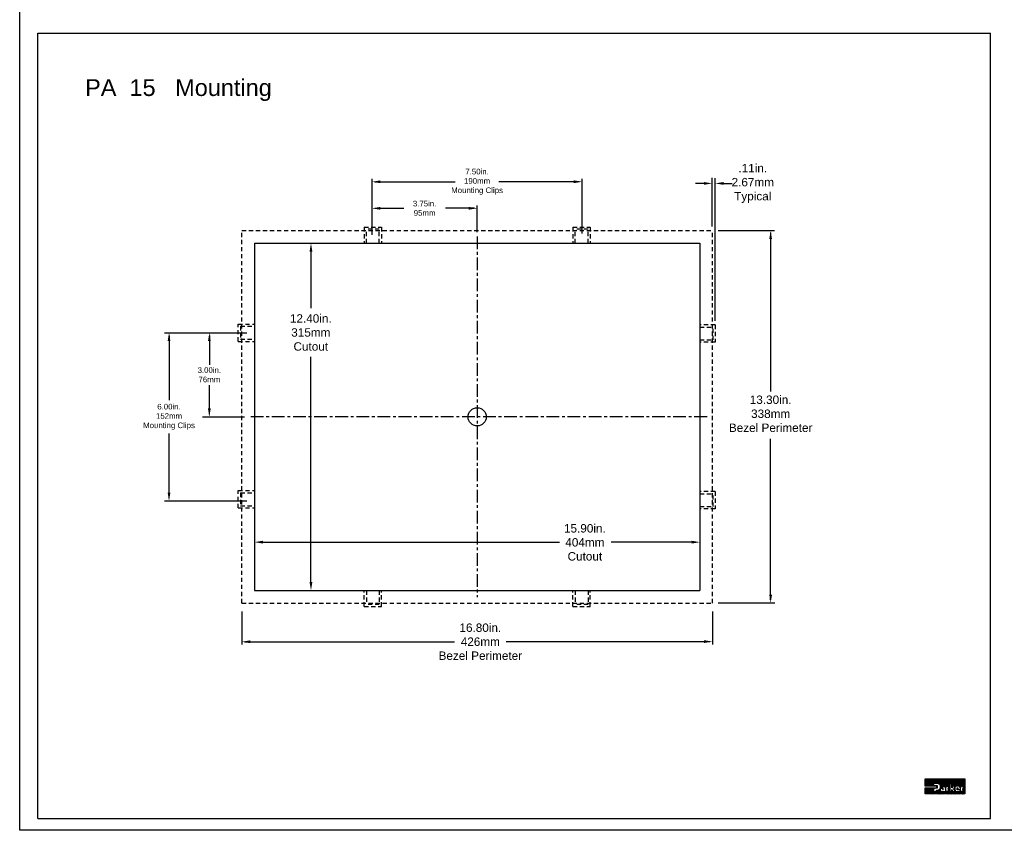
# Model space of a CAD drawing. Extents: x -71 to 52, y -13 to 68.
# Tile 1 of 81: x -18 to 17, y 7 to 36. Entities that reach past the tile are written whole.
import ezdxf

# ---------------------------------------------------------------- set-up
doc = ezdxf.new("R2010")
doc.units = 0
doc.header["$LTSCALE"] = 1.21
doc.header["$MEASUREMENT"] = 0
doc.linetypes.add('CENTER', pattern=[0.6, 0.375, -0.075, 0.075, -0.075])
doc.linetypes.add('HIDDEN2', pattern=[0.1875, 0.125, -0.0625])
doc.layers.get('0').update_dxf_attribs({"linetype": 'CONTINUOUS'})
for name, color, linetype in [('CEN', 7, 'CENTER'), ('dim', 5, 'CONTINUOUS'), ('hid', 7, 'HIDDEN2'), ('prod', 6, 'CONTINUOUS'), ('UNIT', 7, 'CONTINUOUS')]:
    doc.layers.add(name, color=color, linetype=linetype)
doc.styles.add('arial', font='ARIAL.TTF')

msp = doc.modelspace()

# ---------------------------------------------------------------- linework, layer by layer
at = {"linetype": 'Continuous'}
for p, q in [((-17.546, 7.329), (-17.546, 35.368)), ((-17.546, 35.368), (16.454, 35.368)), ((16.454, 7.329), (16.454, 35.368)), ((-17.546, 7.329), (16.454, 7.329))]:
    msp.add_line(p, q, dxfattribs=at)
at = {"layer": 'CEN'}
for p, q in [((-1.867, 28.111), (-1.867, 15.232)), ((6.336, 21.667), (-10.038, 21.667))]:
    msp.add_line(p, q, dxfattribs=at)
at = {"layer": 'dim'}
for p, q in [((-5.62, 28.211), (-5.62, 30.161)), ((-5.52, 30.061), (-2.651, 30.061)), ((1.778, 30.061), (-1.091, 30.061)), ((1.878, 28.211), (1.878, 30.161)), ((6.223, 30.002), (5.923, 30.002)), ((6.523, 28.468), (6.523, 30.203)), ((6.628, 25.095), (6.628, 30.194)), ((6.928, 30.002), (7.228, 30.002)), ((-5.62, 28.161), (-5.62, 29.213)), ((-1.867, 28.265), (-1.867, 29.213)), ((-5.52, 29.113), (-4.483, 29.113)), ((-1.967, 29.113), (-3.003, 29.113)), ((8.745, 28.312), (6.738, 28.312)), ((8.606, 28.237), (8.606, 22.574)), ((-7.8, 27.687), (-7.8, 25.551)), ((-13.028, 24.67), (-10.086, 24.67)), ((-12.865, 24.57), (-12.865, 22.258)), ((-11.426, 24.57), (-11.426, 23.522)), ((-7.8, 15.647), (-7.8, 23.809)), ((-11.426, 21.767), (-11.426, 22.798)), ((-11.667, 21.667), (-10.177, 21.667)), ((-12.865, 18.765), (-12.865, 21.074)), ((8.606, 15.127), (8.606, 20.887)), ((-13.028, 18.665), (-10.086, 18.665)), ((-9.637, 17.192), (1.076, 17.192)), ((5.903, 17.192), (2.917, 17.192)), ((8.754, 15.017), (6.738, 15.017)), ((-10.267, 14.714), (-10.267, 13.536)), ((6.533, 14.714), (6.533, 13.541)), ((-10.167, 13.636), (-2.673, 13.636)), ((6.441, 13.636), (-0.831, 13.636))]:
    msp.add_line(p, q, dxfattribs=at)
msp.add_circle((-1.867, 21.667), 0.325, dxfattribs=at)
for points in [[(-5.32, 30.111), (-5.32, 30.011), (-5.62, 30.061)], [(1.578, 30.111), (1.578, 30.011), (1.878, 30.061)], [(6.223, 30.052), (6.223, 29.952), (6.523, 30.002)], [(6.928, 30.052), (6.928, 29.952), (6.628, 30.002)], [(-5.32, 29.163), (-5.32, 29.063), (-5.62, 29.113)], [(-2.167, 29.163), (-2.167, 29.063), (-1.867, 29.113)], [(8.556, 28.012), (8.656, 28.012), (8.606, 28.312)], [(-7.85, 27.567), (-7.75, 27.567), (-7.8, 27.867)], [(-7.83, 27.687), (-7.77, 27.687), (-7.8, 27.867)], [(-12.915, 24.37), (-12.815, 24.37), (-12.865, 24.67)], [(-11.476, 24.37), (-11.376, 24.37), (-11.426, 24.67)], [(-11.476, 21.967), (-11.376, 21.967), (-11.426, 21.667)], [(-12.915, 18.965), (-12.815, 18.965), (-12.865, 18.665)], [(-9.517, 17.242), (-9.517, 17.142), (-9.817, 17.192)], [(-9.637, 17.222), (-9.637, 17.162), (-9.817, 17.192)], [(5.783, 17.242), (5.783, 17.142), (6.083, 17.192)], [(5.903, 17.222), (5.903, 17.162), (6.083, 17.192)], [(-7.85, 15.767), (-7.75, 15.767), (-7.8, 15.467)], [(-7.83, 15.647), (-7.77, 15.647), (-7.8, 15.467)], [(8.556, 15.317), (8.656, 15.317), (8.606, 15.017)], [(-9.967, 13.686), (-9.967, 13.586), (-10.267, 13.636)], [(6.233, 13.691), (6.233, 13.591), (6.533, 13.641)]]:
    msp.add_solid(points, dxfattribs=at)
at = {"layer": 'hid'}
for p, q in [((-10.267, 28.317), (6.533, 28.317)), ((-10.267, 15.017), (-10.267, 28.317)), ((-5.902, 28.442), (-5.902, 27.867)), ((-5.902, 28.442), (-5.282, 28.442)), ((-5.361, 28.363), (-5.823, 28.363)), ((-5.823, 27.867), (-5.823, 28.363)), ((-5.361, 27.867), (-5.361, 28.363)), ((-5.282, 28.442), (-5.282, 27.867)), ((1.548, 28.442), (1.548, 27.867)), ((1.548, 28.442), (2.168, 28.442)), ((1.627, 27.867), (1.627, 28.363)), ((2.089, 28.363), (1.627, 28.363)), ((2.089, 27.867), (2.089, 28.363)), ((2.168, 28.442), (2.168, 27.867)), ((6.533, 15.017), (6.533, 28.317)), ((-10.392, 24.982), (-9.817, 24.982)), ((-10.392, 24.362), (-10.392, 24.982)), ((6.628, 24.952), (6.083, 24.952)), ((6.628, 24.952), (6.628, 24.332)), ((-10.313, 24.903), (-9.817, 24.903)), ((-10.313, 24.903), (-10.313, 24.441)), ((6.083, 24.873), (6.549, 24.873)), ((6.549, 24.411), (6.549, 24.873)), ((-10.392, 24.362), (-9.817, 24.362)), ((-10.313, 24.441), (-9.817, 24.441)), ((6.083, 24.411), (6.549, 24.411)), ((6.628, 24.332), (6.083, 24.332)), ((-10.392, 19.032), (-9.817, 19.032)), ((-10.392, 18.412), (-10.392, 19.032)), ((6.628, 19.002), (6.083, 19.002)), ((6.628, 19.002), (6.628, 18.382)), ((-10.313, 18.953), (-9.817, 18.953)), ((-10.313, 18.953), (-10.313, 18.491)), ((6.083, 18.923), (6.549, 18.923)), ((6.549, 18.461), (6.549, 18.923)), ((-10.392, 18.412), (-9.817, 18.412)), ((-10.313, 18.491), (-9.817, 18.491)), ((6.083, 18.461), (6.549, 18.461)), ((6.628, 18.382), (6.083, 18.382)), ((-5.902, 14.892), (-5.902, 15.467)), ((-5.823, 15.467), (-5.823, 14.971)), ((-5.361, 15.467), (-5.361, 14.971)), ((-5.282, 14.892), (-5.282, 15.467)), ((1.548, 14.892), (1.548, 15.467)), ((1.627, 15.467), (1.627, 14.971)), ((2.089, 15.467), (2.089, 14.971)), ((2.168, 14.892), (2.168, 15.467)), ((-10.267, 15.017), (6.533, 15.017)), ((-5.902, 14.892), (-5.282, 14.892)), ((-5.361, 14.971), (-5.823, 14.971)), ((1.548, 14.892), (2.168, 14.892)), ((2.089, 14.971), (1.627, 14.971))]:
    msp.add_line(p, q, dxfattribs=at)
at = {"layer": 'prod', "flags": 128}
msp.add_lwpolyline([(-18.195, 68.137), (52.007, 68.137), (52.007, 6.902), (-18.195, 6.902)], close=True, dxfattribs=at)
at = {"layer": 'UNIT'}
for p, q in [((-9.817, 27.867), (6.083, 27.867)), ((-9.817, 27.867), (-9.817, 15.467)), ((6.083, 27.867), (6.083, 15.467)), ((-9.817, 15.467), (6.083, 15.467)), ((14.125, 8.487), (14.38, 8.742)), ((14.125, 8.496), (14.37, 8.742)), ((14.125, 8.506), (14.361, 8.742)), ((14.125, 8.516), (14.351, 8.742)), ((14.125, 8.525), (14.342, 8.742)), ((14.125, 8.535), (14.332, 8.742)), ((14.125, 8.544), (14.323, 8.742)), ((14.125, 8.554), (14.313, 8.742)), ((14.125, 8.564), (14.303, 8.742)), ((14.125, 8.573), (14.294, 8.742)), ((14.125, 8.583), (14.284, 8.742)), ((14.125, 8.592), (14.275, 8.742)), ((14.125, 8.602), (14.265, 8.742)), ((14.125, 8.611), (14.255, 8.742)), ((14.125, 8.621), (14.246, 8.742)), ((14.125, 8.631), (14.236, 8.742)), ((14.125, 8.64), (14.227, 8.742)), ((14.125, 8.65), (14.217, 8.742)), ((14.125, 8.659), (14.208, 8.742)), ((14.125, 8.669), (14.198, 8.742)), ((14.125, 8.678), (14.188, 8.742)), ((14.125, 8.688), (14.179, 8.742)), ((14.125, 8.698), (14.169, 8.742)), ((14.125, 8.707), (14.16, 8.742)), ((14.125, 8.717), (14.15, 8.742)), ((14.125, 8.726), (14.141, 8.742)), ((14.125, 8.736), (14.131, 8.742)), ((14.125, 8.482), (14.125, 8.742)), ((14.125, 8.742), (15.538, 8.742)), ((14.539, 8.482), (14.125, 8.482)), ((14.13, 8.482), (14.39, 8.742)), ((14.139, 8.482), (14.399, 8.742)), ((14.149, 8.482), (14.409, 8.742)), ((14.158, 8.482), (14.418, 8.742)), ((14.168, 8.482), (14.428, 8.742)), ((14.178, 8.482), (14.437, 8.742)), ((14.187, 8.482), (14.447, 8.742)), ((14.197, 8.482), (14.457, 8.742)), ((14.206, 8.482), (14.466, 8.742)), ((14.216, 8.482), (14.476, 8.742)), ((14.226, 8.482), (14.485, 8.742)), ((14.235, 8.482), (14.495, 8.742)), ((14.245, 8.482), (14.504, 8.742)), ((14.254, 8.482), (14.514, 8.742)), ((14.264, 8.482), (14.524, 8.742)), ((14.273, 8.482), (14.533, 8.742)), ((14.283, 8.482), (14.543, 8.742)), ((14.293, 8.482), (14.552, 8.742)), ((14.302, 8.482), (14.562, 8.742)), ((14.312, 8.482), (14.571, 8.742)), ((14.321, 8.482), (14.581, 8.742)), ((14.331, 8.482), (14.591, 8.742)), ((14.34, 8.482), (14.421, 8.563)), ((14.35, 8.482), (14.421, 8.554)), ((14.36, 8.482), (14.421, 8.544)), ((14.369, 8.482), (14.421, 8.534)), ((14.379, 8.482), (14.421, 8.525)), ((14.388, 8.482), (14.421, 8.515)), ((14.398, 8.482), (14.421, 8.506)), ((14.407, 8.482), (14.423, 8.498)), ((14.417, 8.482), (14.433, 8.498)), ((14.421, 8.569), (14.421, 8.498)), ((14.573, 8.569), (14.421, 8.569)), ((14.421, 8.498), (14.554, 8.498)), ((14.427, 8.569), (14.6, 8.742)), ((14.427, 8.482), (14.443, 8.498)), ((14.436, 8.482), (14.452, 8.498)), ((14.437, 8.569), (14.61, 8.742)), ((14.446, 8.569), (14.619, 8.742)), ((14.446, 8.482), (14.462, 8.498)), ((14.455, 8.482), (14.471, 8.498)), ((14.456, 8.569), (14.629, 8.742)), ((14.465, 8.569), (14.638, 8.742)), ((14.465, 8.482), (14.481, 8.498)), ((14.474, 8.482), (14.49, 8.498)), ((14.475, 8.569), (14.648, 8.742)), ((14.484, 8.569), (14.658, 8.742)), ((14.484, 8.482), (14.5, 8.498)), ((14.494, 8.569), (14.667, 8.742)), ((14.494, 8.482), (14.51, 8.498)), ((14.503, 8.482), (14.519, 8.498)), ((14.504, 8.569), (14.677, 8.742)), ((14.513, 8.569), (14.686, 8.742)), ((14.513, 8.482), (14.529, 8.498)), ((14.522, 8.482), (14.538, 8.498)), ((14.523, 8.569), (14.696, 8.742)), ((14.532, 8.569), (14.705, 8.742)), ((14.532, 8.482), (14.548, 8.498)), ((14.539, 8.48), (14.554, 8.495)), ((14.539, 8.47), (14.554, 8.485)), ((14.539, 8.419), (14.539, 8.482)), ((14.539, 8.461), (14.554, 8.476)), ((14.539, 8.451), (14.554, 8.466)), ((14.539, 8.441), (14.554, 8.457)), ((14.539, 8.432), (14.554, 8.447)), ((14.539, 8.422), (14.554, 8.437)), ((14.542, 8.569), (14.715, 8.742)), ((14.551, 8.569), (14.725, 8.742)), ((14.554, 8.498), (14.554, 8.402)), ((14.561, 8.569), (14.734, 8.742)), ((14.571, 8.569), (14.744, 8.742)), ((14.579, 8.568), (14.753, 8.742)), ((14.588, 8.567), (14.763, 8.742)), ((14.596, 8.566), (14.772, 8.742)), ((14.603, 8.563), (14.782, 8.742)), ((14.61, 8.56), (14.792, 8.742)), ((14.616, 8.557), (14.801, 8.742)), ((14.623, 8.554), (14.811, 8.742)), ((14.628, 8.55), (14.82, 8.742)), ((14.633, 8.545), (14.83, 8.742)), ((14.638, 8.541), (14.84, 8.742)), ((14.644, 8.537), (14.849, 8.742)), ((14.647, 8.531), (14.859, 8.742)), ((14.651, 8.525), (14.868, 8.742)), ((14.655, 8.519), (14.878, 8.742)), ((14.658, 8.513), (14.887, 8.742)), ((14.661, 8.506), (14.897, 8.742)), ((14.663, 8.498), (14.907, 8.742)), ((14.665, 8.491), (14.916, 8.742)), ((14.667, 8.484), (14.926, 8.742)), ((14.668, 8.427), (14.676, 8.435)), ((14.669, 8.476), (14.935, 8.742)), ((14.67, 8.467), (14.676, 8.474)), ((14.67, 8.458), (14.676, 8.464)), ((14.67, 8.448), (14.676, 8.454)), ((14.67, 8.439), (14.676, 8.445)), ((14.676, 8.417), (14.676, 8.482)), ((14.676, 8.482), (14.791, 8.482)), ((14.685, 8.482), (14.945, 8.742)), ((14.695, 8.482), (14.954, 8.742)), ((14.704, 8.482), (14.964, 8.742)), ((14.714, 8.482), (14.974, 8.742)), ((14.723, 8.482), (14.983, 8.742)), ((14.733, 8.482), (14.993, 8.742)), ((14.743, 8.482), (15.002, 8.742)), ((14.752, 8.482), (15.012, 8.742)), ((14.762, 8.482), (15.021, 8.742)), ((14.771, 8.482), (15.031, 8.742)), ((14.781, 8.482), (15.041, 8.742)), ((14.79, 8.482), (15.05, 8.742)), ((14.798, 8.481), (15.06, 8.742)), ((14.806, 8.479), (15.069, 8.742)), ((14.813, 8.476), (15.079, 8.742)), ((14.819, 8.473), (15.088, 8.742)), ((14.825, 8.469), (15.098, 8.742)), ((14.83, 8.464), (15.108, 8.742)), ((14.833, 8.458), (15.117, 8.742)), ((14.837, 8.453), (15.127, 8.742)), ((14.84, 8.446), (15.136, 8.742)), ((14.841, 8.438), (15.146, 8.742)), ((14.843, 8.429), (14.861, 8.447)), ((14.843, 8.42), (14.858, 8.435)), ((14.892, 8.479), (15.155, 8.742)), ((14.904, 8.481), (15.165, 8.742)), ((14.91, 8.482), (14.985, 8.482)), ((14.915, 8.482), (14.996, 8.564)), ((14.924, 8.482), (14.996, 8.554)), ((14.934, 8.482), (14.996, 8.545)), ((14.944, 8.482), (14.996, 8.535)), ((14.953, 8.482), (14.996, 8.525)), ((14.963, 8.482), (14.996, 8.516)), ((14.972, 8.482), (14.996, 8.506)), ((14.982, 8.482), (14.996, 8.497)), ((14.985, 8.476), (14.996, 8.487)), ((14.985, 8.482), (14.985, 8.417)), ((14.985, 8.466), (14.996, 8.478)), ((14.985, 8.457), (14.996, 8.468)), ((14.985, 8.447), (14.996, 8.458)), ((14.985, 8.438), (14.996, 8.449)), ((14.985, 8.428), (14.996, 8.439)), ((14.996, 8.566), (14.996, 8.285)), ((15.076, 8.566), (14.996, 8.566)), ((14.999, 8.566), (15.175, 8.742)), ((15.008, 8.566), (15.184, 8.742)), ((15.018, 8.566), (15.194, 8.742)), ((15.027, 8.566), (15.203, 8.742)), ((15.037, 8.566), (15.213, 8.742)), ((15.046, 8.566), (15.222, 8.742)), ((15.056, 8.566), (15.232, 8.742)), ((15.066, 8.566), (15.242, 8.742)), ((15.075, 8.566), (15.251, 8.742)), ((15.076, 8.452), (15.366, 8.742)), ((15.076, 8.462), (15.357, 8.742)), ((15.076, 8.471), (15.347, 8.742)), ((15.076, 8.481), (15.337, 8.742)), ((15.076, 8.491), (15.328, 8.742)), ((15.076, 8.5), (15.318, 8.742)), ((15.076, 8.51), (15.309, 8.742)), ((15.076, 8.519), (15.299, 8.742)), ((15.076, 8.529), (15.29, 8.742)), ((15.076, 8.538), (15.28, 8.742)), ((15.076, 8.548), (15.27, 8.742)), ((15.076, 8.558), (15.261, 8.742)), ((15.076, 8.415), (15.076, 8.566)), ((15.112, 8.482), (15.076, 8.415)), ((15.076, 8.443), (15.108, 8.474)), ((15.076, 8.433), (15.097, 8.454)), ((15.076, 8.424), (15.086, 8.434)), ((15.197, 8.482), (15.112, 8.482)), ((15.116, 8.482), (15.376, 8.742)), ((15.126, 8.482), (15.385, 8.742)), ((15.135, 8.482), (15.395, 8.742)), ((15.138, 8.385), (15.197, 8.482)), ((15.145, 8.482), (15.404, 8.742)), ((15.145, 8.397), (15.183, 8.434)), ((15.154, 8.482), (15.414, 8.742)), ((15.16, 8.421), (15.189, 8.45)), ((15.164, 8.482), (15.424, 8.742)), ((15.173, 8.482), (15.433, 8.742)), ((15.174, 8.445), (15.471, 8.742)), ((15.183, 8.482), (15.443, 8.742)), ((15.189, 8.469), (15.462, 8.742)), ((15.193, 8.482), (15.452, 8.742)), ((15.215, 8.476), (15.481, 8.742)), ((15.229, 8.481), (15.491, 8.742)), ((15.241, 8.483), (15.5, 8.742)), ((15.252, 8.484), (15.51, 8.742)), ((15.299, 8.484), (15.259, 8.484)), ((15.261, 8.484), (15.519, 8.742)), ((15.271, 8.484), (15.529, 8.742)), ((15.281, 8.484), (15.538, 8.742)), ((15.29, 8.484), (15.538, 8.732)), ((15.3, 8.484), (15.538, 8.723)), ((15.308, 8.482), (15.538, 8.713)), ((15.316, 8.481), (15.538, 8.704)), ((15.324, 8.479), (15.538, 8.694)), ((15.329, 8.476), (15.538, 8.685)), ((15.335, 8.472), (15.538, 8.675)), ((15.341, 8.468), (15.538, 8.665)), ((15.346, 8.464), (15.538, 8.656)), ((15.35, 8.458), (15.538, 8.646)), ((15.354, 8.452), (15.538, 8.637)), ((15.358, 8.447), (15.538, 8.627)), ((15.361, 8.44), (15.538, 8.618)), ((15.362, 8.432), (15.538, 8.608)), ((15.364, 8.424), (15.384, 8.444)), ((15.418, 8.478), (15.538, 8.598)), ((15.43, 8.48), (15.538, 8.589)), ((15.44, 8.482), (15.507, 8.482)), ((15.441, 8.482), (15.538, 8.579)), ((15.451, 8.482), (15.538, 8.57)), ((15.461, 8.482), (15.538, 8.56)), ((15.462, 8.369), (15.538, 8.445)), ((15.462, 8.359), (15.538, 8.436)), ((15.47, 8.482), (15.538, 8.551)), ((15.48, 8.482), (15.538, 8.541)), ((15.489, 8.482), (15.538, 8.531)), ((15.499, 8.482), (15.538, 8.522)), ((15.507, 8.481), (15.538, 8.512)), ((15.507, 8.472), (15.538, 8.503)), ((15.507, 8.462), (15.538, 8.493)), ((15.507, 8.452), (15.538, 8.484)), ((15.507, 8.482), (15.507, 8.417)), ((15.507, 8.443), (15.538, 8.474)), ((15.507, 8.433), (15.538, 8.464)), ((15.507, 8.424), (15.538, 8.455)), ((15.538, 8.742), (15.538, 8.2)), ((14.125, 8.2), (14.344, 8.419)), ((14.125, 8.209), (14.335, 8.419)), ((14.125, 8.219), (14.325, 8.419)), ((14.125, 8.228), (14.316, 8.419)), ((14.125, 8.238), (14.306, 8.419)), ((14.125, 8.248), (14.296, 8.419)), ((14.125, 8.257), (14.287, 8.419)), ((14.125, 8.267), (14.277, 8.419)), ((14.125, 8.276), (14.268, 8.419)), ((14.125, 8.286), (14.258, 8.419)), ((14.125, 8.295), (14.249, 8.419)), ((14.125, 8.305), (14.239, 8.419)), ((14.125, 8.315), (14.229, 8.419)), ((14.125, 8.324), (14.22, 8.419)), ((14.125, 8.334), (14.21, 8.419)), ((14.125, 8.343), (14.201, 8.419)), ((14.125, 8.353), (14.191, 8.419)), ((14.125, 8.362), (14.182, 8.419)), ((14.125, 8.372), (14.172, 8.419)), ((14.125, 8.382), (14.162, 8.419)), ((14.125, 8.391), (14.153, 8.419)), ((14.125, 8.401), (14.143, 8.419)), ((14.125, 8.41), (14.134, 8.419)), ((14.125, 8.2), (14.125, 8.419)), ((14.125, 8.419), (14.539, 8.419)), ((15.538, 8.2), (14.125, 8.2)), ((14.135, 8.2), (14.354, 8.419)), ((14.144, 8.2), (14.364, 8.419)), ((14.154, 8.2), (14.373, 8.419)), ((14.163, 8.2), (14.383, 8.419)), ((14.173, 8.2), (14.392, 8.419)), ((14.183, 8.2), (14.402, 8.419)), ((14.192, 8.2), (14.411, 8.419)), ((14.202, 8.2), (14.421, 8.419)), ((14.211, 8.2), (14.431, 8.419)), ((14.221, 8.2), (14.421, 8.4)), ((14.23, 8.2), (14.421, 8.391)), ((14.24, 8.2), (14.421, 8.381)), ((14.25, 8.2), (14.421, 8.372)), ((14.259, 8.2), (14.421, 8.362)), ((14.269, 8.2), (14.421, 8.353)), ((14.278, 8.2), (14.421, 8.343)), ((14.288, 8.2), (14.421, 8.333)), ((14.297, 8.2), (14.421, 8.324)), ((14.307, 8.2), (14.421, 8.314)), ((14.317, 8.2), (14.421, 8.305)), ((14.326, 8.2), (14.421, 8.295)), ((14.336, 8.2), (14.421, 8.286)), ((14.345, 8.2), (14.43, 8.285)), ((14.355, 8.2), (14.44, 8.285)), ((14.364, 8.2), (14.449, 8.285)), ((14.374, 8.2), (14.459, 8.285)), ((14.384, 8.2), (14.468, 8.285)), ((14.393, 8.2), (14.478, 8.285)), ((14.403, 8.2), (14.487, 8.285)), ((14.412, 8.2), (14.497, 8.285)), ((14.421, 8.402), (14.421, 8.285)), ((14.554, 8.402), (14.421, 8.402)), ((14.421, 8.285), (14.529, 8.285)), ((14.422, 8.2), (14.507, 8.285)), ((14.423, 8.402), (14.44, 8.419)), ((14.431, 8.2), (14.516, 8.285)), ((14.433, 8.402), (14.45, 8.419)), ((14.441, 8.2), (14.526, 8.285)), ((14.442, 8.402), (14.459, 8.419)), ((14.451, 8.2), (14.591, 8.34)), ((14.452, 8.402), (14.469, 8.419)), ((14.46, 8.2), (14.603, 8.343)), ((14.461, 8.402), (14.478, 8.419)), ((14.47, 8.2), (14.624, 8.355)), ((14.471, 8.402), (14.488, 8.419)), ((14.479, 8.2), (14.697, 8.417)), ((14.481, 8.402), (14.498, 8.419)), ((14.489, 8.2), (14.658, 8.369)), ((14.49, 8.402), (14.507, 8.419)), ((14.498, 8.2), (14.653, 8.354)), ((14.5, 8.402), (14.517, 8.419)), ((14.508, 8.2), (14.652, 8.344)), ((14.509, 8.402), (14.526, 8.419)), ((14.518, 8.2), (14.652, 8.334)), ((14.519, 8.402), (14.536, 8.419)), ((14.527, 8.2), (14.654, 8.327)), ((14.528, 8.402), (14.554, 8.428)), ((14.529, 8.288), (14.578, 8.337)), ((14.529, 8.298), (14.567, 8.336)), ((14.529, 8.308), (14.557, 8.335)), ((14.529, 8.317), (14.548, 8.335)), ((14.529, 8.327), (14.538, 8.335)), ((14.529, 8.285), (14.529, 8.335)), ((14.529, 8.335), (14.563, 8.335)), ((14.537, 8.2), (14.657, 8.32)), ((14.538, 8.402), (14.554, 8.418)), ((14.546, 8.2), (14.659, 8.313)), ((14.548, 8.402), (14.554, 8.409)), ((14.556, 8.2), (14.664, 8.308)), ((14.563, 8.335), (14.575, 8.337)), ((14.566, 8.2), (14.669, 8.303)), ((14.575, 8.2), (14.673, 8.298)), ((14.585, 8.2), (14.679, 8.294)), ((14.594, 8.2), (14.685, 8.291)), ((14.604, 8.2), (14.692, 8.289)), ((14.613, 8.2), (14.699, 8.286)), ((14.623, 8.2), (14.708, 8.285)), ((14.633, 8.2), (14.718, 8.285)), ((14.642, 8.2), (14.728, 8.285)), ((14.651, 8.381), (14.687, 8.417)), ((14.652, 8.2), (14.737, 8.285)), ((14.661, 8.401), (14.678, 8.417)), ((14.661, 8.2), (14.747, 8.285)), ((14.665, 8.414), (14.676, 8.426)), ((14.671, 8.2), (14.756, 8.285)), ((14.761, 8.417), (14.676, 8.417)), ((14.68, 8.2), (14.766, 8.285)), ((14.686, 8.397), (14.706, 8.417)), ((14.69, 8.2), (14.775, 8.285)), ((14.698, 8.4), (14.716, 8.417)), ((14.7, 8.2), (14.785, 8.285)), ((14.7, 8.285), (14.843, 8.285)), ((14.709, 8.2), (14.795, 8.285)), ((14.71, 8.402), (14.725, 8.417)), ((14.71, 8.402), (14.747, 8.402)), ((14.719, 8.2), (14.804, 8.285)), ((14.72, 8.402), (14.735, 8.417)), ((14.728, 8.2), (14.814, 8.285)), ((14.73, 8.402), (14.745, 8.417)), ((14.738, 8.2), (14.823, 8.285)), ((14.739, 8.402), (14.754, 8.417)), ((14.747, 8.401), (14.761, 8.415)), ((14.747, 8.391), (14.761, 8.405)), ((14.747, 8.402), (14.747, 8.345)), ((14.747, 8.381), (14.761, 8.395)), ((14.747, 8.372), (14.761, 8.386)), ((14.747, 8.362), (14.761, 8.376)), ((14.747, 8.353), (14.761, 8.367)), ((14.747, 8.345), (14.761, 8.345)), ((14.747, 8.2), (14.833, 8.285)), ((14.749, 8.345), (14.761, 8.357)), ((14.757, 8.2), (14.843, 8.285)), ((14.758, 8.345), (14.761, 8.348)), ((14.761, 8.345), (14.761, 8.417)), ((14.767, 8.2), (14.857, 8.29)), ((14.776, 8.2), (14.861, 8.285)), ((14.786, 8.2), (14.87, 8.285)), ((14.795, 8.2), (14.88, 8.285)), ((14.805, 8.2), (14.89, 8.285)), ((14.814, 8.2), (14.899, 8.285)), ((14.824, 8.2), (14.909, 8.285)), ((14.834, 8.2), (14.918, 8.285)), ((14.843, 8.43), (14.843, 8.285)), ((14.843, 8.41), (14.857, 8.424)), ((14.843, 8.401), (14.857, 8.415)), ((14.843, 8.391), (14.857, 8.405)), ((14.843, 8.382), (14.857, 8.396)), ((14.843, 8.372), (14.857, 8.386)), ((14.843, 8.362), (14.857, 8.377)), ((14.843, 8.353), (14.857, 8.367)), ((14.843, 8.343), (14.857, 8.357)), ((14.843, 8.334), (14.857, 8.348)), ((14.843, 8.324), (14.857, 8.338)), ((14.843, 8.315), (14.857, 8.329)), ((14.843, 8.305), (14.857, 8.319)), ((14.843, 8.295), (14.857, 8.31)), ((14.843, 8.286), (14.857, 8.3)), ((14.843, 8.2), (14.928, 8.285)), ((14.853, 8.2), (14.937, 8.285)), ((14.857, 8.285), (14.857, 8.429)), ((14.939, 8.285), (14.857, 8.285)), ((14.862, 8.2), (14.996, 8.334)), ((14.872, 8.2), (14.996, 8.324)), ((14.881, 8.2), (14.996, 8.315)), ((14.891, 8.2), (14.996, 8.305)), ((14.901, 8.2), (14.996, 8.296)), ((14.91, 8.2), (14.996, 8.286)), ((14.92, 8.2), (15.004, 8.285)), ((14.929, 8.2), (15.014, 8.285)), ((14.939, 8.363), (14.996, 8.42)), ((14.939, 8.411), (14.946, 8.417)), ((14.939, 8.382), (14.974, 8.417)), ((14.939, 8.401), (14.955, 8.417)), ((14.939, 8.372), (14.984, 8.417)), ((14.939, 8.391), (14.965, 8.417)), ((14.939, 8.417), (14.939, 8.285)), ((14.985, 8.417), (14.939, 8.417)), ((14.939, 8.353), (14.996, 8.411)), ((14.939, 8.344), (14.996, 8.401)), ((14.939, 8.334), (14.996, 8.391)), ((14.939, 8.324), (14.996, 8.382)), ((14.939, 8.315), (14.996, 8.372)), ((14.939, 8.305), (14.996, 8.363)), ((14.939, 8.296), (14.996, 8.353)), ((14.939, 8.286), (14.996, 8.344)), ((14.939, 8.2), (15.024, 8.285)), ((14.948, 8.2), (15.033, 8.285)), ((14.958, 8.2), (15.043, 8.285)), ((14.968, 8.2), (15.052, 8.285)), ((14.977, 8.2), (15.062, 8.285)), ((14.985, 8.418), (14.996, 8.43)), ((14.987, 8.2), (15.071, 8.285)), ((14.996, 8.2), (15.102, 8.305)), ((14.996, 8.285), (15.076, 8.285)), ((15.006, 8.2), (15.105, 8.299)), ((15.016, 8.2), (15.108, 8.293)), ((15.025, 8.2), (15.111, 8.286)), ((15.035, 8.2), (15.119, 8.285)), ((15.044, 8.2), (15.129, 8.285)), ((15.054, 8.2), (15.138, 8.285)), ((15.063, 8.2), (15.148, 8.285)), ((15.073, 8.2), (15.158, 8.285)), ((15.076, 8.285), (15.076, 8.354)), ((15.076, 8.354), (15.112, 8.285)), ((15.076, 8.347), (15.079, 8.349)), ((15.076, 8.337), (15.082, 8.343)), ((15.076, 8.328), (15.085, 8.337)), ((15.076, 8.318), (15.089, 8.33)), ((15.076, 8.309), (15.092, 8.324)), ((15.076, 8.299), (15.095, 8.318)), ((15.076, 8.289), (15.098, 8.311)), ((15.083, 8.2), (15.167, 8.285)), ((15.092, 8.2), (15.177, 8.285)), ((15.102, 8.2), (15.186, 8.285)), ((15.111, 8.2), (15.196, 8.285)), ((15.112, 8.285), (15.201, 8.285)), ((15.121, 8.2), (15.216, 8.295)), ((15.13, 8.2), (15.222, 8.291)), ((15.201, 8.285), (15.138, 8.385)), ((15.14, 8.382), (15.18, 8.422)), ((15.14, 8.2), (15.229, 8.289)), ((15.144, 8.376), (15.18, 8.412)), ((15.148, 8.37), (15.18, 8.403)), ((15.15, 8.2), (15.237, 8.287)), ((15.151, 8.365), (15.18, 8.393)), ((15.155, 8.359), (15.18, 8.383)), ((15.159, 8.353), (15.18, 8.374)), ((15.159, 8.2), (15.245, 8.286)), ((15.162, 8.347), (15.18, 8.364)), ((15.166, 8.341), (15.18, 8.355)), ((15.169, 8.2), (15.253, 8.285)), ((15.17, 8.335), (15.181, 8.347)), ((15.174, 8.329), (15.183, 8.339)), ((15.177, 8.323), (15.185, 8.331)), ((15.178, 8.2), (15.263, 8.285)), ((15.18, 8.419), (15.18, 8.355)), ((15.181, 8.318), (15.188, 8.324)), ((15.185, 8.312), (15.192, 8.319)), ((15.188, 8.306), (15.195, 8.313)), ((15.188, 8.2), (15.273, 8.285)), ((15.192, 8.3), (15.199, 8.307)), ((15.196, 8.294), (15.204, 8.303)), ((15.197, 8.2), (15.282, 8.285)), ((15.199, 8.288), (15.21, 8.299)), ((15.207, 8.2), (15.292, 8.285)), ((15.217, 8.2), (15.301, 8.285)), ((15.226, 8.2), (15.311, 8.285)), ((15.236, 8.2), (15.32, 8.285)), ((15.245, 8.2), (15.33, 8.285)), ((15.25, 8.285), (15.365, 8.285)), ((15.255, 8.2), (15.34, 8.285)), ((15.264, 8.2), (15.349, 8.285)), ((15.268, 8.414), (15.276, 8.422)), ((15.268, 8.351), (15.268, 8.422)), ((15.268, 8.422), (15.281, 8.422)), ((15.268, 8.405), (15.281, 8.418)), ((15.268, 8.395), (15.281, 8.408)), ((15.268, 8.386), (15.281, 8.399)), ((15.268, 8.376), (15.281, 8.389)), ((15.268, 8.367), (15.281, 8.38)), ((15.268, 8.357), (15.281, 8.37)), ((15.365, 8.351), (15.268, 8.351)), ((15.272, 8.351), (15.282, 8.361)), ((15.274, 8.2), (15.359, 8.285)), ((15.281, 8.422), (15.281, 8.361)), ((15.281, 8.361), (15.365, 8.361)), ((15.282, 8.351), (15.291, 8.361)), ((15.284, 8.2), (15.379, 8.296)), ((15.291, 8.351), (15.301, 8.361)), ((15.293, 8.2), (15.379, 8.286)), ((15.301, 8.351), (15.31, 8.361)), ((15.303, 8.2), (15.387, 8.285)), ((15.311, 8.351), (15.32, 8.361)), ((15.312, 8.2), (15.397, 8.285)), ((15.32, 8.351), (15.33, 8.361)), ((15.322, 8.2), (15.407, 8.285)), ((15.33, 8.351), (15.339, 8.361)), ((15.331, 8.2), (15.416, 8.285)), ((15.339, 8.351), (15.349, 8.361)), ((15.341, 8.2), (15.426, 8.285)), ((15.349, 8.351), (15.358, 8.361)), ((15.351, 8.2), (15.435, 8.285)), ((15.359, 8.351), (15.379, 8.372)), ((15.36, 8.2), (15.445, 8.285)), ((15.365, 8.416), (15.381, 8.432)), ((15.365, 8.406), (15.379, 8.42)), ((15.365, 8.418), (15.365, 8.361)), ((15.365, 8.396), (15.379, 8.411)), ((15.365, 8.387), (15.379, 8.401)), ((15.365, 8.377), (15.379, 8.391)), ((15.365, 8.368), (15.379, 8.382)), ((15.365, 8.349), (15.379, 8.363)), ((15.365, 8.339), (15.379, 8.353)), ((15.365, 8.351), (15.365, 8.285)), ((15.365, 8.329), (15.379, 8.344)), ((15.365, 8.32), (15.379, 8.334)), ((15.365, 8.31), (15.379, 8.324)), ((15.365, 8.301), (15.379, 8.315)), ((15.365, 8.291), (15.379, 8.305)), ((15.37, 8.2), (15.454, 8.285)), ((15.379, 8.285), (15.379, 8.421)), ((15.379, 8.2), (15.538, 8.359)), ((15.462, 8.285), (15.379, 8.285)), ((15.389, 8.2), (15.538, 8.349)), ((15.398, 8.2), (15.538, 8.34)), ((15.408, 8.2), (15.538, 8.33)), ((15.418, 8.2), (15.538, 8.321)), ((15.427, 8.2), (15.538, 8.311)), ((15.437, 8.2), (15.538, 8.302)), ((15.446, 8.2), (15.538, 8.292)), ((15.456, 8.2), (15.538, 8.282)), ((15.462, 8.35), (15.538, 8.426)), ((15.462, 8.417), (15.463, 8.417)), ((15.462, 8.407), (15.472, 8.417)), ((15.462, 8.379), (15.501, 8.417)), ((15.462, 8.388), (15.491, 8.417)), ((15.462, 8.398), (15.482, 8.417)), ((15.462, 8.417), (15.462, 8.285)), ((15.507, 8.417), (15.462, 8.417)), ((15.462, 8.34), (15.538, 8.416)), ((15.462, 8.331), (15.538, 8.407)), ((15.462, 8.321), (15.538, 8.397)), ((15.462, 8.312), (15.538, 8.388)), ((15.462, 8.302), (15.538, 8.378)), ((15.462, 8.292), (15.538, 8.369)), ((15.465, 8.2), (15.538, 8.273)), ((15.475, 8.2), (15.538, 8.263)), ((15.485, 8.2), (15.538, 8.254)), ((15.494, 8.2), (15.538, 8.244)), ((15.504, 8.2), (15.538, 8.235)), ((15.513, 8.2), (15.538, 8.225)), ((15.523, 8.2), (15.538, 8.215)), ((15.533, 8.2), (15.538, 8.206))]:
    msp.add_line(p, q, dxfattribs=at)
at = {"layer": 'UNIT', "const_width": 0.02}
msp.add_lwpolyline([(6.083, 27.867), (6.083, 15.467), (-9.817, 15.467), (-9.817, 27.867)], close=True, dxfattribs=at)
at = {"layer": 'UNIT'}
for centre, radius, start, end in [((14.573, 8.475), 0.0935, 24.4649, 90), ((14.524, 8.453), 0.147, 340.3845, 24.4654), ((14.791, 8.43), 0.0524, 0, 90), ((14.91, 8.429), 0.0535, 90, 180), ((15.244, 8.419), 0.0642, 98.2141, 180), ((15.259, 8.317), 0.168, 90, 98.2142), ((15.299, 8.418), 0.0663, 0, 90), ((15.44, 8.421), 0.0611, 90, 180), ((14.567, 8.438), 0.102, 274.768, 340.385), ((14.71, 8.343), 0.0588, 90, 260.4825), ((15.25, 8.355), 0.0703, 180, 270)]:
    msp.add_arc(centre, radius, start, end, dxfattribs=at)

# ---------------------------------------------------------------- texts
at = {"layer": 'dim', "insert": (-15.86, 33.724), "char_height": 0.6, "width": 14.5408, "attachment_point": 1, "style": 'arial'}
msp.add_mtext('PA  15   Mounting', dxfattribs=at)
at = {"layer": 'dim', "attachment_point": 5, "style": 'arial'}
for s, insert, char_height in [('.11in.\\P2.67mm\\PTypical', (7.968, 30.002), 0.3), ('7.50in.\\P190mm\\PMounting Clips', (-1.871, 30.061), 0.2), ('3.75in.\\P95mm', (-3.743, 29.113), 0.2), ('12.40in.\\P315mm\\PCutout', (-7.805, 24.678), 0.3), ('3.00in.\\P76mm', (-11.426, 23.168), 0.2), ('6.00in.\\P152mm\\PMounting Clips', (-12.865, 21.667), 0.2), ('13.30in.\\P338mm\\PBezel Perimeter', (8.606, 21.775), 0.3), ('15.90in.\\P404mm\\PCutout', (1.976, 17.184), 0.3), ('16.80in.\\P426mm\\PBezel Perimeter', (-1.755, 13.636), 0.3)]:
    msp.add_mtext(s, dxfattribs=dict(at, insert=insert, char_height=char_height))

doc.saveas('drawing.dxf')
